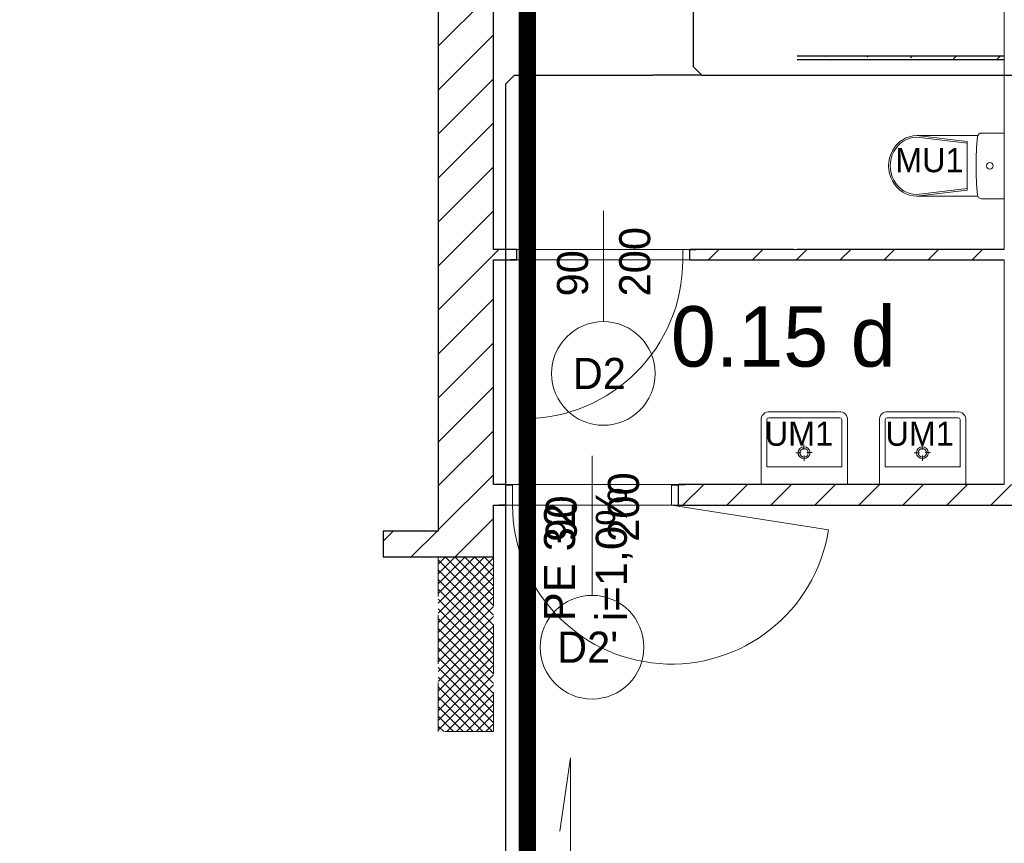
# Model space of a CAD drawing. Header units: millimetres. Extents: x -40063 to 512011, y 350190 to 687060.
# Tile 217 of 256: x 169329 to 175029, y 655820 to 660588. Entities that reach past the tile are written whole.
import ezdxf

# ---------------------------------------------------------------- set-up
doc = ezdxf.new("R2010")
doc.units = ezdxf.units.MM
doc.linetypes.add('DASHDOT', pattern=[1, 0.5, -0.25, 0, -0.25])
doc.linetypes.add('Krawędzie ukryte', pattern=[391.222223, 282.222223, -109])
for name, color, linetype in [('Elementy Modelu - Strefy', 8, 'Continuous'), ('Konstrukcja - Ściany zew', 8, 'Continuous'), ('Opisy - Teksty', 8, 'Continuous'), ('Wnętrze - Umeblowanie', 8, 'Continuous'), ('X_ref', 8, 'Continuous')]:
    doc.layers.add(name, color=color, linetype=linetype)
doc.layers.add('J_skropliny', color=24, linetype='Continuous', lineweight=30)
doc.layers.add('J_zakres opracowania', color=226, linetype='DASHDOT', lineweight=30)
doc.styles.add('GENERATED_STYLE_2', font='txt')
doc.styles.get("Standard").update_dxf_attribs({"font": 'arial.ttf'})

# ---------------------------------------------------------------- blocks, each defined once
blk = doc.blocks.new('fdgdfg')
at = {"layer": 'Elementy Modelu - Strefy', "color": 8, "linetype": 'Continuous', "lineweight": 0}
for p, q in [((-168653.8, 505089.9), (-168653.8, 502869.9)), ((-171610.3, 502869.9), (-171610.3, 505046.2)), ((-171930.3, 501239.9), (-171930.3, 504839.9)), ((-168653.8, 502869.9), (-171610.3, 502869.9)), ((-171610.3, 502809.9), (-168653.8, 502809.9)), ((-171610.3, 501509.9), (-171610.3, 502809.9)), ((-168653.8, 502809.9), (-168653.8, 501509.9)), ((-168653.8, 501509.9), (-171610.3, 501509.9)), ((-165590.3, 501389.9), (-171610.3, 501389.9)), ((-171610.3, 501389.9), (-171610.3, 501089.9)), ((-172250.3, 501089.9), (-172250.3, 501239.9)), ((-172250.3, 501239.9), (-171930.3, 501239.9)), ((-171610.3, 501089.9), (-172250.3, 501089.9))]:
    blk.add_line(p, q, dxfattribs=at)
at = {"layer": 'Konstrukcja - Ściany zew', "linetype": 'Continuous'}
for p, q in [((-171610.3, 502869.9), (-171610.3, 505089.9)), ((-171930.3, 504839.9), (-171930.3, 501239.9)), ((-171930.3, 504046.6), (-171610.3, 504366.6)), ((-171930.3, 503792), (-171610.3, 504112)), ((-171930.3, 503537.5), (-171610.3, 503857.5)), ((-171930.3, 503282.9), (-171610.3, 503602.9)), ((-171930.3, 503028.3), (-171610.3, 503348.3)), ((-171930.3, 502773.8), (-171610.3, 503093.8)), ((-171930.3, 502519.2), (-171610.3, 502839.2)), ((-171610.3, 501509.9), (-171610.3, 502809.9)), ((-171930.3, 502264.7), (-171610.3, 502584.7)), ((-171930.3, 502010.1), (-171610.3, 502330.1)), ((-171930.3, 501755.5), (-171610.3, 502075.5)), ((-171930.3, 501501), (-171610.3, 501821)), ((-171930.3, 501246.4), (-171610.3, 501566.4)), ((-171610.3, 501089.9), (-171610.3, 501389.9)), ((-171832.2, 501089.9), (-171610.3, 501311.9))]:
    blk.add_line(p, q, dxfattribs=at)
at = {"layer": 'Konstrukcja - Ściany zew', "color": 8, "linetype": 'Continuous'}
for p, q in [((-168653.8, 503989.9), (-169853.8, 503989.9)), ((-169698.5, 503987.3), (-169695.9, 503989.9)), ((-169448.1, 503983.1), (-169441.4, 503989.9)), ((-169197.7, 503978.9), (-169186.8, 503989.9)), ((-168947.4, 503974.8), (-168932.2, 503989.9)), ((-168697, 503970.6), (-168677.7, 503989.9)), ((-169853.8, 503969.9), (-168653.8, 503969.9)), ((-171610.3, 502839.2), (-171579.6, 502869.9)), ((-171474.9, 502869.9), (-171610.3, 502869.9)), ((-171474.9, 502869.9), (-171511.9, 502869.9)), ((-171474.9, 502809.9), (-171474.9, 502869.9)), ((-170474.9, 502869.9), (-170437.9, 502869.9)), ((-170474.9, 502809.9), (-170474.9, 502869.9)), ((-169873.8, 502869.9), (-170474.9, 502869.9)), ((-170366.8, 502809.9), (-170306.8, 502869.9)), ((-170112.2, 502809.9), (-170052.2, 502869.9)), ((-169857.7, 502809.9), (-169797.7, 502869.9)), ((-168653.8, 502869.9), (-169853.8, 502869.9)), ((-169603.1, 502809.9), (-169543.1, 502869.9)), ((-169348.6, 502809.9), (-169288.6, 502869.9)), ((-169094, 502809.9), (-169034, 502869.9)), ((-168839.5, 502809.9), (-168779.5, 502869.9)), ((-171610.3, 502809.9), (-171474.9, 502809.9)), ((-171474.9, 502809.9), (-171511.9, 502809.9)), ((-170474.9, 502809.9), (-170437.9, 502809.9)), ((-170474.9, 502809.9), (-168653.8, 502809.9)), ((-171540.3, 501509.9), (-171610.3, 501509.9)), ((-171540.3, 501509.9), (-171577.3, 501509.9)), ((-171540.3, 501504.9), (-171540.3, 501509.9)), ((-171540.3, 501389.9), (-171540.3, 501504.9)), ((-170540.3, 501509.9), (-170503.3, 501509.9)), ((-170540.3, 501504.9), (-170540.3, 501509.9)), ((-168653.8, 501509.9), (-170540.3, 501509.9)), ((-170540.3, 501389.9), (-170540.3, 501504.9)), ((-170514, 501389.9), (-170394, 501509.9)), ((-170259.5, 501389.9), (-170139.5, 501509.9)), ((-170004.9, 501389.9), (-169884.9, 501509.9)), ((-169750.3, 501389.9), (-169630.3, 501509.9)), ((-169495.8, 501389.9), (-169375.8, 501509.9)), ((-169241.2, 501389.9), (-169121.2, 501509.9)), ((-168986.7, 501389.9), (-168866.7, 501509.9)), ((-168732.1, 501389.9), (-168612.1, 501509.9)), ((-171610.3, 501389.9), (-171540.3, 501389.9)), ((-171540.3, 501389.9), (-171577.3, 501389.9)), ((-170540.3, 501389.9), (-170503.3, 501389.9)), ((-170540.3, 501389.9), (-166660.3, 501389.9)), ((-172250.3, 501181), (-172191.4, 501239.9)), ((-171930.3, 501239.9), (-172250.3, 501239.9)), ((-172250.3, 501239.9), (-172250.3, 501089.9)), ((-172086.8, 501089.9), (-171936.8, 501239.9)), ((-172250.3, 501089.9), (-171930.3, 501089.9))]:
    blk.add_line(p, q, dxfattribs=at)
at = {"layer": 'Konstrukcja - Ściany zew', "color": 8, "linetype": 'Continuous', "lineweight": 13}
for p, q in [((-170974.9, 502452.3), (-170974.9, 503093)), ((-171474.9, 502869.9), (-171511.9, 502869.9)), ((-171434.9, 502869.9), (-171474.9, 502869.9)), ((-171474.9, 502869.9), (-171474.9, 502809.9)), ((-171474.9, 502809.9), (-171474.9, 502869.9)), ((-171434.9, 502809.9), (-171434.9, 502869.9)), ((-170474.9, 502869.9), (-170514.9, 502869.9)), ((-170514.9, 502869.9), (-170514.9, 502809.9)), ((-170474.9, 502809.9), (-170474.9, 502869.9)), ((-170474.9, 502809.9), (-170474.9, 502869.9)), ((-170474.9, 502869.9), (-170437.9, 502869.9)), ((-171474.9, 502809.9), (-171511.9, 502809.9)), ((-171474.9, 502809.9), (-171434.9, 502809.9)), ((-171434.9, 502809.9), (-171434.9, 501889.9)), ((-170514.9, 502809.9), (-170474.9, 502809.9)), ((-170474.9, 502809.9), (-170437.9, 502809.9)), ((-170061.1, 501891.5), (-170061.1, 501509.9)), ((-170027.6, 501612.2), (-170027.6, 501886.3)), ((-170017, 501896.4), (-169605.3, 501896.4)), ((-170011.1, 501929.9), (-169614.6, 501929.9)), ((-169594.6, 501886.3), (-169594.6, 501612.2)), ((-169376.6, 501891.5), (-169376.6, 501509.9)), ((-169343.1, 501612.2), (-169343.1, 501886.3)), ((-169332.5, 501896.4), (-168920.8, 501896.4)), ((-169326.6, 501929.9), (-168930.1, 501929.9)), ((-168910.1, 501886.3), (-168910.1, 501612.2)), ((-169561.1, 501509.9), (-169561.1, 501879.9)), ((-168876.6, 501509.9), (-168876.6, 501879.9)), ((-169813.6, 501709.7), (-169813.6, 501740.5)), ((-169129.1, 501709.7), (-169129.1, 501740.5)), ((-171040.3, 500867.6), (-171040.3, 501676.1)), ((-169829.4, 501692.4), (-169860.2, 501692.4)), ((-169812.1, 501676.6), (-169812.1, 501645.8)), ((-169796.3, 501693.9), (-169765.5, 501693.9)), ((-169144.9, 501692.4), (-169175.7, 501692.4)), ((-169127.6, 501676.6), (-169127.6, 501645.8)), ((-169111.8, 501693.9), (-169081, 501693.9)), ((-169594.6, 501612.2), (-170027.6, 501612.2)), ((-168910.1, 501612.2), (-169343.1, 501612.2)), ((-171540.3, 501509.9), (-171577.3, 501509.9)), ((-171540.3, 501504.9), (-171540.3, 501509.9)), ((-171540.3, 501504.9), (-171500.3, 501504.9)), ((-171540.3, 501389.9), (-171540.3, 501504.9)), ((-171540.3, 501389.9), (-171540.3, 501504.9)), ((-171500.3, 501504.9), (-171500.3, 501389.9)), ((-170580.3, 501389.9), (-170580.3, 501504.9)), ((-170580.3, 501504.9), (-170540.3, 501504.9)), ((-170540.3, 501504.9), (-170540.3, 501509.9)), ((-170540.3, 501509.9), (-170503.3, 501509.9)), ((-170540.3, 501504.9), (-170540.3, 501389.9)), ((-170540.3, 501389.9), (-170540.3, 501504.9)), ((-170061.1, 501509.9), (-169561.1, 501509.9)), ((-169376.6, 501509.9), (-168876.6, 501509.9)), ((-171540.3, 501389.9), (-171577.3, 501389.9)), ((-171500.3, 501389.9), (-171540.3, 501389.9)), ((-170540.3, 501389.9), (-170580.3, 501389.9)), ((-170580.3, 501389.9), (-169671.5, 501246.5)), ((-170540.3, 501389.9), (-170503.3, 501389.9)), ((-171930.3, 501048.4), (-171888.7, 501089.9)), ((-171930.3, 500991.8), (-171832.2, 501089.9)), ((-171930.3, 500935.2), (-171775.6, 501089.9)), ((-171930.3, 500878.7), (-171719, 501089.9)), ((-171930.3, 500822.1), (-171662.5, 501089.9)), ((-171930.3, 500765.5), (-171610.3, 501085.5)), ((-171610.3, 500809.2), (-171890.9, 501089.9)), ((-171610.3, 500865.8), (-171834.3, 501089.9)), ((-171610.3, 500922.4), (-171777.8, 501089.9)), ((-171610.3, 500978.9), (-171721.2, 501089.9)), ((-171610.3, 501035.5), (-171664.6, 501089.9)), ((-171610.3, 500752.7), (-171930.3, 501072.7)), ((-171930.3, 500708.9), (-171610.3, 501028.9)), ((-171610.3, 500696.1), (-171930.3, 501016.1)), ((-171930.3, 500652.4), (-171610.3, 500972.4)), ((-171610.3, 500639.5), (-171930.3, 500959.5)), ((-171930.3, 500595.8), (-171610.3, 500915.8)), ((-171610.3, 500582.9), (-171930.3, 500902.9)), ((-171930.3, 500539.2), (-171610.3, 500859.2)), ((-171610.3, 500526.4), (-171930.3, 500846.4)), ((-171930.3, 500482.7), (-171610.3, 500802.7)), ((-171610.3, 500469.8), (-171930.3, 500789.8)), ((-171930.3, 500426.1), (-171610.3, 500746.1)), ((-171610.3, 500413.2), (-171930.3, 500733.2)), ((-171930.3, 500369.5), (-171610.3, 500689.5)), ((-171610.3, 500356.7), (-171930.3, 500676.7)), ((-171930.3, 500313), (-171610.3, 500633)), ((-171610.3, 500300.1), (-171930.3, 500620.1)), ((-171930.3, 500256.4), (-171610.3, 500576.4)), ((-171610.3, 500243.5), (-171930.3, 500563.5)), ((-171930.3, 500199.8), (-171610.3, 500519.8)), ((-171610.3, 500187), (-171930.3, 500507)), ((-171930.3, 500143.3), (-171610.3, 500463.3)), ((-171610.3, 500130.4), (-171930.3, 500450.4)), ((-171930.3, 500086.7), (-171610.3, 500406.7)), ((-171615.8, 500079.4), (-171930.3, 500393.8)), ((-171881, 500079.4), (-171610.3, 500350.1)), ((-171672.4, 500079.4), (-171930.3, 500337.3)), ((-171824.4, 500079.4), (-171610.3, 500293.6)), ((-171728.9, 500079.4), (-171930.3, 500280.7)), ((-171767.9, 500079.4), (-171610.3, 500237)), ((-171785.5, 500079.4), (-171930.3, 500224.1)), ((-171711.3, 500079.4), (-171610.3, 500180.4)), ((-171842.1, 500079.4), (-171930.3, 500167.6)), ((-171654.7, 500079.4), (-171610.3, 500123.9)), ((-171898.7, 500079.4), (-171930.3, 500111))]:
    blk.add_line(p, q, dxfattribs=at)
at = {"layer": 'Konstrukcja - Ściany zew', "color": 8, "linetype": 'Krawędzie ukryte', "lineweight": 13}
for p, q in [((-171930.3, 501089.9), (-171610.3, 501089.9)), ((-171930.3, 500079.4), (-171930.3, 501089.9)), ((-171610.3, 501089.9), (-171610.3, 500079.4)), ((-171610.3, 500079.4), (-171930.3, 500079.4))]:
    blk.add_line(p, q, dxfattribs=at)
at = {"layer": 'Konstrukcja - Ściany zew', "color": 7, "linetype": 'Continuous'}
blk.add_line((-171930.3, 501089.9), (-171610.3, 501089.9), dxfattribs=at)
at = {"layer": 'Konstrukcja - Ściany zew', "color": 8, "linetype": 'Continuous', "lineweight": 13}
for centre, radius in [((-169812.9, 501693.2), 34.4), ((-169812.9, 501693.2), 24.5), ((-169128.3, 501693.2), 34.4), ((-169128.3, 501693.2), 24.5)]:
    blk.add_circle(centre, radius, dxfattribs=at)
for centre, radius, start, end in [((-171434.9, 502809.9), 920, 270, 0), ((-170974.9, 502152.3), 300, 0, 180), ((-170974.9, 502152.3), 300, 180, 0), ((-170017, 501885.7), 44.5, 82.4747, 187.5253), ((-170017, 501885.7), 10.7, 90, 176.7164), ((-169605.3, 501885.7), 44.5, 352.4747, 97.5253), ((-169605.3, 501885.7), 10.7, 3.2836, 90), ((-169332.5, 501885.7), 44.5, 82.4747, 187.5253), ((-169332.5, 501885.7), 10.7, 90, 176.7164), ((-168920.8, 501885.7), 44.5, 352.4747, 97.5253), ((-168920.8, 501885.7), 10.7, 3.2836, 90), ((-170580.3, 501389.9), 920, 180, 351.0358), ((-171040.3, 500567.6), 300, 0, 180), ((-171040.3, 500567.6), 300, 180, 0)]:
    blk.add_arc(centre, radius, start, end, dxfattribs=at)
at = {"layer": 'Wnętrze - Umeblowanie', "color": 8, "linetype": 'Continuous', "lineweight": 5}
for p, q in [((-168653.8, 503544.2), (-168786.2, 503544.2)), ((-168653.8, 503164.3), (-168653.8, 503544.2)), ((-168807.3, 503529.2), (-169160.5, 503529.2)), ((-169160, 503529.2), (-168869.5, 503495.1)), ((-169160, 503520.3), (-168869.5, 503486.2)), ((-168869.5, 503354.3), (-168869.5, 503495.1)), ((-168869.5, 503354.3), (-168869.5, 503213.4)), ((-169160, 503188.2), (-168869.5, 503222.3)), ((-169160, 503179.3), (-168869.5, 503213.4)), ((-168807.6, 503179.3), (-169160.5, 503179.3)), ((-168653.8, 503164.3), (-168786.2, 503164.3))]:
    blk.add_line(p, q, dxfattribs=at)
at = {"layer": 'Wnętrze - Umeblowanie', "color": 8, "linetype": 'Continuous', "lineweight": 5, "extrusion": (0, 0, -1)}
for centre, major_axis, ratio, start_param, end_param in [((-168786.2, 503522.2), (-22.3, 0), 0.989247, 0.100415, 1.570796), ((-169160.5, 503354.3), (0, -174.9), 0.933096, 0, 3.141593), ((-169160, 503354.3), (0, -166), 0.93174, 0, 3.141593), ((-167174, 503354.3), (-1643.4, 0), 0.989247, 6.178217, 6.388032), ((-168786.2, 503186.3), (-22.3, 0), 0.989247, 4.712389, 6.173785)]:
    blk.add_ellipse(centre, major_axis=major_axis, ratio=ratio, start_param=start_param, end_param=end_param, dxfattribs=at)
blk.add_ellipse((-168737.3, 503354.3), major_axis=(-18.7, 0), ratio=0.989247, dxfattribs=at)
at = {"layer": 'Elementy Modelu - Strefy', "color": 8, "lineweight": 13, "style": 'GENERATED_STYLE_2'}
blk.add_text('0.15 d', height=350, dxfattribs=at).set_placement((-170584, 502191.9))
at = {"layer": 'Konstrukcja - Ściany zew', "color": 8, "lineweight": 13, "style": 'GENERATED_STYLE_2'}
for s, p in [('200', (-170703.4, 502598.3)), ('90', (-171063.4, 502598.3)), ('200', (-170768.7, 501178.3)), ('90', (-171128.7, 501178.3))]:
    blk.add_text(s, height=180, rotation=90, dxfattribs=at).set_placement(p)
for s, p in [('D2', (-171152, 502062.3)), ("D2'", (-171242.7, 500477.6))]:
    blk.add_text(s, height=180, dxfattribs=at).set_placement(p)
at = {"layer": 'Opisy - Teksty', "color": 8, "linetype": 'Continuous', "lineweight": 13, "style": 'GENERATED_STYLE_2'}
for s, p in [('MU1', (-169285.4, 503317.5)), ('UM1', (-170040.2, 501733.8)), ('UM1', (-169341.5, 501733.8))]:
    blk.add_text(s, height=140, dxfattribs=at).set_placement(p)

msp = doc.modelspace()

# ---------------------------------------------------------------- linework, layer by layer
at = {"layer": 'J_skropliny'}
for p, q in [((173227.97198, 661959.57189), (173227.97198, 660317.46368)), ((173227.97198, 660317.46368), (173277.97198, 660267.46368)), ((172143.95271, 660217.46368), (172193.95271, 660267.46368)), ((172193.95271, 660267.46368), (172993.64391, 660267.46368)), ((173277.97198, 660267.46368), (172993.64391, 660267.46368)), ((173277.97198, 660267.46368), (175075.01045, 660267.46368)), ((172143.95271, 655390), (172143.95271, 660217.46368))]:
    msp.add_line(p, q, dxfattribs=at)
at = {"layer": 'J_skropliny', "lineweight": 15}
for p, q in [((172518.24016, 656314.88879), (172456.21817, 655889.38524)), ((172518.24016, 655544.90693), (172518.24016, 656314.88879))]:
    msp.add_line(p, q, dxfattribs=at)
at = {"layer": 'J_zakres opracowania', "ltscale": 1000, "const_width": 100}
msp.add_lwpolyline([(145238.97833, 603150.87452), (179698.13773, 603150.87452), (179698.13773, 613450.86815), (168198.34775, 613450.86815), (168198.34775, 623228.22314), (179787.48799, 623228.22314), (179787.48799, 655328.15213), (172267.92013, 655328.15213), (172267.92013, 661215.50192), (178887.83809, 661215.50192), (178887.83809, 667165.49127), (169238.45678, 667165.49127), (169238.45678, 670965.36364), (139342.26689, 670965.36364), (139342.26689, 660371.72463), (168578.26628, 660371.72463), (168578.26628, 636879.36656), (155218.96566, 636879.36656), (155218.96566, 616919.40233), (145238.97833, 616919.40233), (145238.97833, 603150.87452)], dxfattribs=at)

# ---------------------------------------------------------------- block references
at = {"layer": 'X_ref'}
msp.add_blockref('fdgdfg', (343682.59614, 156387.58931), dxfattribs=at)

# ---------------------------------------------------------------- texts
at = {"layer": 'J_skropliny', "char_height": 180, "width": 860, "attachment_point": 1, "rotation": 90}
for s, insert in [('i=1,0%', (172663.98517, 657105.28616)), ('PE 32', (172364.09967, 657105.28616))]:
    msp.add_mtext(s, dxfattribs=dict(at, insert=insert))

doc.saveas('drawing.dxf')
